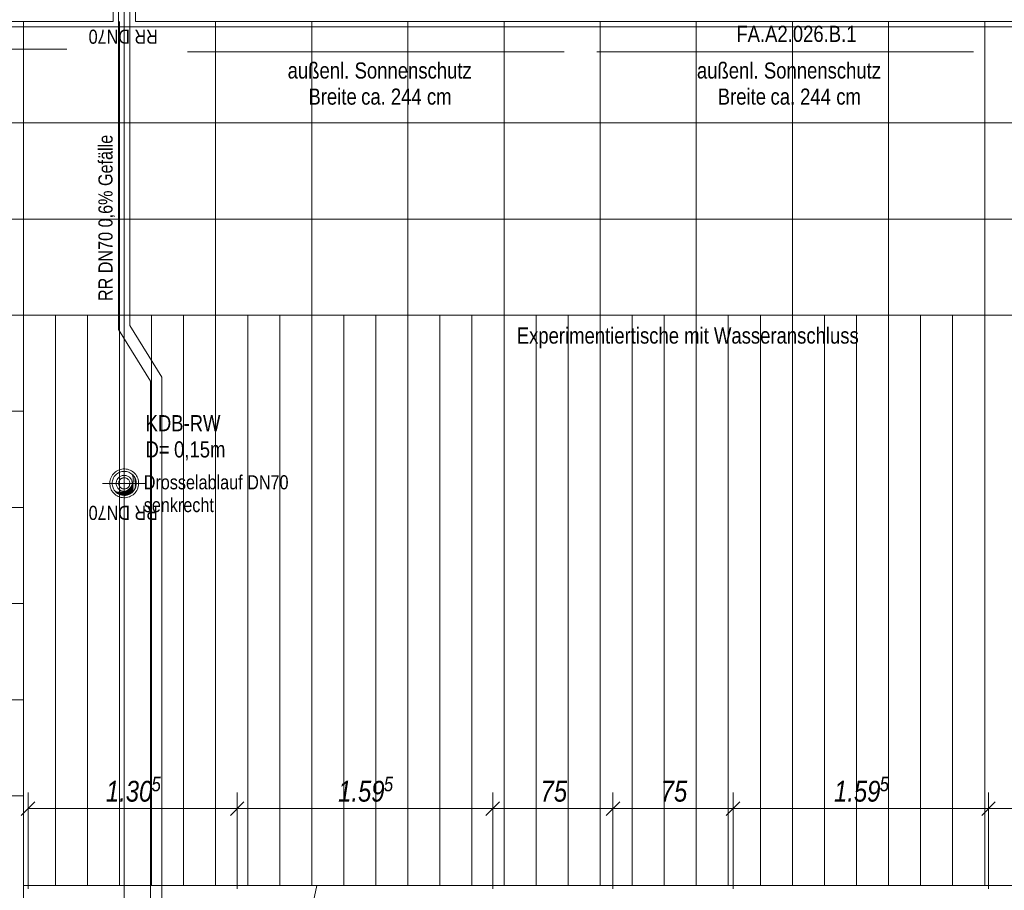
# Model space of a CAD drawing. Extents: x -620 to 300, y 62 to 1112.
# Tile 120 of 235: x -139 to -16, y 264 to 373. Entities that reach past the tile are written whole.
import ezdxf
from ezdxf.lldxf.tags import DXFTag

# ---------------------------------------------------------------- set-up
doc = ezdxf.new("R2010")
doc.units = 0
doc.layers.get('0').update_dxf_attribs({"lineweight": 13})
for name, color, linetype, lineweight, true_color in [('00_E_ST_Handlaufleuchte_Bem', 7, 'Continuous', 5, 0x7d7d00), ('30 -33 Aussenwände- 7 Fassade_ Elemente', 7, 'Continuous', 9, 0x00aacc), ('30 -35 Decken- 11 Bodendurchbruch', 7, 'Continuous', 15, 0x599559), ('30 -35 Decken- 2.2 Treppen Außen', 9, 'Continuous', 9, 0x808080), ('60- 61 allgemeine Ausstattung- 4 Terrassen', 9, 'Continuous', 9, 0x808080), ('70 -72 Beschriftung- 1 Beschriftung allgemein', 7, 'Continuous', 9, 0xff6633)]:
    doc.layers.add(name, color=color, linetype=linetype, lineweight=lineweight, true_color=true_color)
for name, color, linetype, lineweight in [('40 -41 Abwasser_Wasser_Gas- 1 Abwasser + sanitäre Anlagen', 7, 'Continuous', 9), ('40 -41 Abwasser_Wasser_Gas- 2 Wasser-1', 7, 'Continuous', 15), ('70 -71 Achsen- 1 Gebäudeachsen', 7, 'STRICHPUNKT2-A06CPVE5L0', 18)]:
    doc.layers.add(name, color=color, linetype=linetype, lineweight=lineweight)
doc.styles.get("Standard").update_dxf_attribs({"font": 'ARIALN.TTF'})
tags = doc.linetypes.add('grob-A06CPVE1L0', pattern=[14, 3, -8, 3]).pattern_tags.tags
tags[8:9] = [DXFTag(74, 4), DXFTag(75, 0), DXFTag(340, '0'), DXFTag(46, 0.0), DXFTag(50, 0.0), DXFTag(44, 0.0), DXFTag(45, 0.0)]
tags[6:7] = [DXFTag(74, 4), DXFTag(75, 0), DXFTag(340, '0'), DXFTag(46, 0.0), DXFTag(50, 0.0), DXFTag(44, 0.0), DXFTag(45, 0.0)]
tags[4:5] = [DXFTag(74, 4), DXFTag(75, 0), DXFTag(340, '0'), DXFTag(46, 0.0), DXFTag(50, 0.0), DXFTag(44, 0.0), DXFTag(45, 0.0)]
tags = doc.linetypes.add('STRICHPUNKT2-A06CPVE5L0', pattern=[12.7, 6.35, -3.175, 0, -3.175]).pattern_tags.tags
tags[10:11] = [DXFTag(74, 4), DXFTag(75, 0), DXFTag(340, '0'), DXFTag(46, 0.0), DXFTag(50, 0.0), DXFTag(44, 0.0), DXFTag(45, 0.0)]
tags[8:9] = [DXFTag(74, 4), DXFTag(75, 0), DXFTag(340, '0'), DXFTag(46, 0.0), DXFTag(50, 0.0), DXFTag(44, 0.0), DXFTag(45, 0.0)]
tags[6:7] = [DXFTag(74, 4), DXFTag(75, 0), DXFTag(340, '0'), DXFTag(46, 0.0), DXFTag(50, 0.0), DXFTag(44, 0.0), DXFTag(45, 0.0)]
tags[4:5] = [DXFTag(74, 4), DXFTag(75, 0), DXFTag(340, '0'), DXFTag(46, 0.0), DXFTag(50, 0.0), DXFTag(44, 0.0), DXFTag(45, 0.0)]

# ---------------------------------------------------------------- blocks, each defined once
blk = doc.blocks.new('Referenz-A06CPVE6L0')
at = {"layer": '30 -33 Aussenwände- 7 Fassade_ Elemente', "color": 0, "linetype": 'Continuous', "ltscale": 0.13}
for p, q in [((-126.98, 372.51), (-126.98, 377.35)), ((-124.18, 372.51), (-124.18, 377.35)), ((-289.18, 372.51), (-126.98, 372.51)), ((38.02, 372.51), (-124.18, 372.51))]:
    blk.add_line(p, q, dxfattribs=at)
at = {"layer": '30 -35 Decken- 11 Bodendurchbruch', "color": 0, "linetype": 'grob-A06CPVE1L0', "lineweight": 9, "ltscale": 0.13}
for p, q in [((-125.58, 317.55), (-125.58, 312.15)), ((-128.28, 314.85), (-122.88, 314.85))]:
    blk.add_line(p, q, dxfattribs=at)
at = {"layer": '30 -35 Decken- 11 Bodendurchbruch', "color": 0, "linetype": 'Continuous', "ltscale": 0.15}
for p, q in [((-126.74, 315.81), (-126.64, 315.91)), ((-126.64, 315.91), (-126.53, 316.01)), ((-126.53, 316.01), (-126.41, 316.1)), ((-126.41, 316.1), (-126.29, 316.18)), ((-126.29, 316.18), (-126.15, 316.24)), ((-126.15, 316.24), (-126.01, 316.29)), ((-126.01, 316.29), (-125.87, 316.32)), ((-125.87, 316.32), (-125.73, 316.35)), ((-125.73, 316.35), (-125.58, 316.35)), ((-125.58, 316.35), (-125.43, 316.35)), ((-125.43, 316.35), (-125.29, 316.32)), ((-125.29, 316.32), (-125.14, 316.29)), ((-125.14, 316.29), (-125, 316.24)), ((-125, 316.24), (-124.87, 316.18)), ((-124.87, 316.18), (-124.75, 316.1)), ((-124.75, 316.1), (-124.63, 316.01)), ((-124.63, 316.01), (-124.52, 315.91)), ((-124.52, 315.91), (-124.42, 315.81)), ((-127.08, 314.85), (-127.07, 315)), ((-127.07, 314.71), (-127.08, 314.85)), ((-127.07, 315), (-127.05, 315.15)), ((-127.05, 314.56), (-127.07, 314.71)), ((-127.05, 315.15), (-127.01, 315.29)), ((-127.01, 315.29), (-126.96, 315.43)), ((-126.96, 315.43), (-126.9, 315.56)), ((-126.9, 315.56), (-126.83, 315.69)), ((-126.83, 315.69), (-126.74, 315.81)), ((-124.42, 315.81), (-124.33, 315.69)), ((-124.33, 315.69), (-124.26, 315.56)), ((-124.26, 315.56), (-124.19, 315.43)), ((-124.19, 315.43), (-124.14, 315.29)), ((-124.14, 315.29), (-124.11, 315.15)), ((-124.11, 315.15), (-124.09, 315)), ((-124.09, 314.71), (-124.11, 314.56)), ((-124.09, 315), (-124.08, 314.85)), ((-124.08, 314.85), (-124.09, 314.71)), ((-127.01, 314.42), (-127.05, 314.56)), ((-126.96, 314.28), (-127.01, 314.42)), ((-126.9, 314.15), (-126.96, 314.28)), ((-126.83, 314.02), (-126.9, 314.15)), ((-126.74, 313.9), (-126.83, 314.02)), ((-126.64, 313.79), (-126.74, 313.9)), ((-126.53, 313.69), (-126.64, 313.79)), ((-126.41, 313.61), (-126.53, 313.69)), ((-126.29, 313.53), (-126.41, 313.61)), ((-126.15, 313.47), (-126.29, 313.53)), ((-126.01, 313.42), (-126.15, 313.47)), ((-125.87, 313.38), (-126.01, 313.42)), ((-125.14, 313.42), (-125.29, 313.38)), ((-125, 313.47), (-125.14, 313.42)), ((-124.87, 313.53), (-125, 313.47)), ((-124.75, 313.61), (-124.87, 313.53)), ((-124.63, 313.69), (-124.75, 313.61)), ((-124.52, 313.79), (-124.63, 313.69)), ((-124.42, 313.9), (-124.52, 313.79)), ((-124.33, 314.02), (-124.42, 313.9)), ((-124.26, 314.15), (-124.33, 314.02)), ((-124.19, 314.28), (-124.26, 314.15)), ((-124.14, 314.42), (-124.19, 314.28)), ((-124.11, 314.56), (-124.14, 314.42)), ((-125.73, 313.36), (-125.87, 313.38)), ((-125.58, 313.35), (-125.73, 313.36)), ((-125.43, 313.36), (-125.58, 313.35)), ((-125.29, 313.38), (-125.43, 313.36))]:
    blk.add_line(p, q, dxfattribs=at)
for centre, major_axis, end_param in [((-126.04, 315.32), (-0.68, -1.43), 2.460416), ((-125.58, 314.85), (-1.15, -0.97), 3.311211)]:
    blk.add_ellipse(centre, major_axis=major_axis, ratio=1, start_param=0, end_param=end_param, dxfattribs=at)
at = {"layer": '30 -35 Decken- 11 Bodendurchbruch', "color": 0, "lineweight": 0}
for points in [[(-124.52, 315.77), (-124.61, 316), (-124.52, 315.91)], [(-124.52, 315.77), (-124.52, 315.91), (-124.47, 315.54)], [(-124.47, 315.54), (-124.52, 315.91), (-124.47, 315.86)], [(-124.6, 313.71), (-124.64, 314.59), (-124.6, 314.66)], [(-124.54, 313.78), (-124.6, 314.66), (-124.54, 314.81)], [(-124.6, 313.71), (-124.6, 314.66), (-124.54, 313.78)], [(-124.48, 313.84), (-124.54, 314.81), (-124.48, 315.05)], [(-124.54, 313.78), (-124.54, 314.81), (-124.48, 313.84)], [(-124.46, 313.86), (-124.48, 315.05), (-124.46, 315.29)], [(-124.48, 313.84), (-124.48, 315.05), (-124.46, 313.86)], [(-124.47, 315.54), (-124.47, 315.86), (-124.46, 315.29)], [(-124.46, 315.29), (-124.47, 315.86), (-124.46, 315.85)], [(-124.46, 313.86), (-124.46, 315.85), (-124.44, 313.87)], [(-124.44, 313.87), (-124.46, 315.85), (-124.44, 315.83)], [(-124.44, 313.87), (-124.44, 315.83), (-124.44, 313.88)], [(-124.44, 313.88), (-124.44, 315.83), (-124.44, 315.83)], [(-124.44, 313.88), (-124.44, 315.83), (-124.3, 314.06)], [(-124.3, 314.06), (-124.44, 315.83), (-124.3, 315.64)], [(-124.3, 314.06), (-124.3, 315.64), (-124.3, 314.07)], [(-124.3, 314.07), (-124.3, 315.64), (-124.3, 315.63)], [(-124.3, 314.07), (-124.3, 315.63), (-124.2, 314.27)], [(-124.2, 314.27), (-124.3, 315.63), (-124.2, 315.43)], [(-124.2, 314.27), (-124.2, 315.43), (-124.19, 314.28)], [(-124.19, 314.28), (-124.2, 315.43), (-124.19, 315.42)], [(-124.19, 314.28), (-124.19, 315.42), (-124.12, 314.5)], [(-124.12, 314.5), (-124.19, 315.42), (-124.12, 315.21)], [(-124.12, 314.5), (-124.12, 315.21), (-124.12, 314.51)], [(-124.12, 314.51), (-124.12, 315.21), (-124.12, 315.2)], [(-124.12, 314.51), (-124.12, 315.2), (-124.08, 314.74)], [(-124.08, 314.74), (-124.12, 315.2), (-124.08, 314.98)], [(-124.08, 314.74), (-124.08, 314.98), (-124.08, 314.74)], [(-126.56, 313.72), (-126.73, 313.89), (-126.56, 313.82)], [(-126.56, 313.72), (-126.56, 313.82), (-126.5, 313.67)], [(-126.5, 313.67), (-126.56, 313.82), (-126.5, 313.8)], [(-126.5, 313.67), (-126.5, 313.8), (-126.37, 313.58)], [(-126.37, 313.58), (-126.5, 313.8), (-126.37, 313.77)], [(-126.37, 313.58), (-126.37, 313.77), (-126.26, 313.52)], [(-126.26, 313.52), (-126.37, 313.77), (-126.26, 313.75)], [(-126.26, 313.52), (-126.26, 313.75), (-126.16, 313.47)], [(-126.16, 313.47), (-126.26, 313.75), (-126.16, 313.74)], [(-126.16, 313.47), (-126.16, 313.74), (-126.02, 313.42)], [(-126.02, 313.42), (-126.16, 313.74), (-126.02, 313.73)], [(-125.93, 313.4), (-126.02, 313.73), (-125.93, 313.74)], [(-126.02, 313.42), (-126.02, 313.73), (-125.93, 313.4)], [(-125.77, 313.37), (-125.93, 313.74), (-125.77, 313.76)], [(-125.93, 313.4), (-125.93, 313.74), (-125.77, 313.37)], [(-125.7, 313.36), (-125.77, 313.76), (-125.7, 313.77)], [(-125.77, 313.37), (-125.77, 313.76), (-125.7, 313.36)], [(-125.54, 313.36), (-125.7, 313.77), (-125.54, 313.82)], [(-125.7, 313.36), (-125.7, 313.77), (-125.54, 313.36)], [(-125.46, 313.36), (-125.54, 313.82), (-125.46, 313.85)], [(-125.54, 313.36), (-125.54, 313.82), (-125.46, 313.36)], [(-125.31, 313.38), (-125.46, 313.85), (-125.31, 313.91)], [(-125.46, 313.36), (-125.46, 313.85), (-125.31, 313.38)], [(-125.23, 313.39), (-125.31, 313.91), (-125.23, 313.96)], [(-125.31, 313.38), (-125.31, 313.91), (-125.23, 313.39)], [(-125.11, 313.43), (-125.23, 313.96), (-125.11, 314.04)], [(-125.23, 313.39), (-125.23, 313.96), (-125.11, 313.43)], [(-125.01, 313.47), (-125.11, 314.04), (-125.01, 314.12)], [(-125.11, 313.43), (-125.11, 314.04), (-125.01, 313.47)], [(-124.92, 313.51), (-125.01, 314.12), (-124.92, 314.2)], [(-125.01, 313.47), (-125.01, 314.12), (-124.92, 313.51)], [(-124.8, 313.57), (-124.92, 314.2), (-124.8, 314.34)], [(-124.92, 313.51), (-124.92, 314.2), (-124.8, 313.57)], [(-124.76, 313.6), (-124.8, 314.34), (-124.76, 314.38)], [(-124.8, 313.57), (-124.8, 314.34), (-124.76, 313.6)], [(-124.64, 313.69), (-124.76, 314.38), (-124.64, 314.59)], [(-124.76, 313.6), (-124.76, 314.38), (-124.64, 313.69)], [(-124.64, 313.69), (-124.64, 314.59), (-124.6, 313.71)]]:
    blk.add_solid(points, dxfattribs=at)
at = {"layer": '30 -35 Decken- 2.2 Treppen Außen', "color": 0, "linetype": 'Continuous', "ltscale": 0.13}
for p, q in [((-101.54, 264.65), (-138.16, 264.65)), ((-138.16, 264.65), (-138.16, 262.45)), ((25.24, 264.65), (-138.16, 264.65)), ((-138.16, 264.65), (-138.16, 262.45)), ((-110.98, 220.25), (-101.54, 264.65)), ((-101.54, 264.65), (25.24, 264.65))]:
    blk.add_line(p, q, dxfattribs=at)
at = {"layer": '30 -35 Decken- 2.2 Treppen Außen', "color": 0, "linetype": 'grob-A06CPVE1L0', "ltscale": 0.13}
for p in [(-110.98, 220.25), (25.24, 264.65)]:
    blk.add_line(p, (-101.54, 264.65), dxfattribs=at)
at = {"layer": '40 -41 Abwasser_Wasser_Gas- 1 Abwasser + sanitäre Anlagen', "color": 0, "linetype": 'grob-A06CPVE1L0', "ltscale": 0.13}
for p, q in [((-126.28, 334.05), (-126.28, 374.29)), ((-124.88, 374.29), (-124.88, 334.54)), ((-124.88, 334.54), (-120.88, 328.12)), ((-122.28, 327.63), (-126.28, 334.05)), ((-122.28, 213.85), (-122.28, 327.63)), ((-120.88, 328.12), (-120.88, 213.85)), ((-125.58, 319.94), (-125.58, 314.85))]:
    blk.add_line(p, q, dxfattribs=at)
at = {"layer": '40 -41 Abwasser_Wasser_Gas- 1 Abwasser + sanitäre Anlagen', "color": 0, "linetype": 'Continuous', "lineweight": 5, "ltscale": 0.13}
for p, q in [((-125.58, 314.85), (-125.59, 314.91)), ((-125.59, 314.91), (-125.56, 314.91)), ((-125.56, 314.91), (-125.58, 314.85))]:
    blk.add_line(p, q, dxfattribs=at)
at = {"layer": '40 -41 Abwasser_Wasser_Gas- 1 Abwasser + sanitäre Anlagen', "color": 0, "lineweight": 0}
for points in [[(-125.58, 314.85), (-125.59, 314.91), (-125.58, 314.91)], [(-125.58, 314.85), (-125.58, 314.91), (-125.56, 314.91)]]:
    blk.add_solid(points, dxfattribs=at)
at = {"layer": '40 -41 Abwasser_Wasser_Gas- 2 Wasser-1', "color": 0, "linetype": 'Continuous', "ltscale": 0.15}
for p, q in [((-125.58, 314.85), (-125.58, 318.69)), ((-127.14, 315.75), (-127.04, 315.9)), ((-127.04, 315.9), (-126.93, 316.04)), ((-126.93, 316.04), (-126.81, 316.17)), ((-126.81, 316.17), (-126.67, 316.28)), ((-126.67, 316.28), (-126.53, 316.38)), ((-126.53, 316.38), (-126.37, 316.47)), ((-126.37, 316.47), (-126.21, 316.54)), ((-126.21, 316.54), (-126.04, 316.59)), ((-126.04, 316.59), (-125.87, 316.63)), ((-125.87, 316.63), (-125.7, 316.65)), ((-125.7, 316.65), (-125.52, 316.65)), ((-125.52, 316.65), (-125.34, 316.64)), ((-125.34, 316.64), (-125.17, 316.61)), ((-125.17, 316.61), (-125, 316.56)), ((-125, 316.56), (-124.84, 316.49)), ((-124.84, 316.49), (-124.68, 316.41)), ((-124.68, 316.41), (-124.53, 316.32)), ((-124.53, 316.32), (-124.39, 316.21)), ((-124.39, 316.21), (-124.26, 316.08)), ((-124.26, 316.08), (-124.15, 315.95)), ((-124.15, 315.95), (-124.05, 315.8)), ((-127.38, 314.91), (-127.36, 315.09)), ((-127.37, 314.74), (-127.38, 314.91)), ((-127.35, 314.56), (-127.37, 314.74)), ((-127.36, 315.09), (-127.33, 315.26)), ((-127.33, 315.26), (-127.28, 315.43)), ((-127.28, 315.43), (-127.22, 315.6)), ((-127.22, 315.6), (-127.14, 315.75)), ((-126.58, 314.89), (-126.57, 314.98)), ((-126.58, 314.79), (-126.58, 314.89)), ((-126.57, 314.69), (-126.58, 314.79)), ((-126.57, 314.98), (-126.55, 315.08)), ((-126.54, 314.59), (-126.57, 314.69)), ((-126.55, 315.08), (-126.53, 315.17)), ((-126.53, 315.17), (-126.49, 315.27)), ((-126.49, 315.27), (-126.44, 315.35)), ((-126.44, 315.35), (-126.39, 315.44)), ((-126.39, 315.44), (-126.33, 315.51)), ((-126.33, 315.51), (-126.26, 315.58)), ((-126.28, 314.88), (-126.27, 314.94)), ((-126.28, 314.81), (-126.28, 314.88)), ((-126.27, 314.74), (-126.28, 314.81)), ((-126.27, 314.94), (-126.26, 315.01)), ((-126.25, 314.67), (-126.27, 314.74)), ((-126.26, 315.58), (-126.19, 315.65)), ((-126.26, 315.01), (-126.24, 315.08)), ((-126.23, 314.61), (-126.25, 314.67)), ((-126.24, 315.08), (-126.22, 315.14)), ((-126.22, 315.14), (-126.18, 315.2)), ((-126.19, 315.65), (-126.11, 315.7)), ((-126.18, 315.2), (-126.15, 315.26)), ((-126.15, 315.26), (-126.1, 315.31)), ((-126.11, 315.7), (-126.02, 315.75)), ((-126.1, 315.31), (-126.06, 315.36)), ((-126.06, 315.36), (-126, 315.41)), ((-126.02, 315.75), (-125.93, 315.79)), ((-126, 315.41), (-125.95, 315.45)), ((-125.95, 315.45), (-125.89, 315.48)), ((-125.93, 315.79), (-125.84, 315.82)), ((-125.89, 315.48), (-125.83, 315.51)), ((-125.84, 315.82), (-125.74, 315.84)), ((-125.83, 315.51), (-125.76, 315.53)), ((-125.76, 315.53), (-125.69, 315.54)), ((-125.74, 315.84), (-125.64, 315.85)), ((-125.69, 315.54), (-125.62, 315.55)), ((-125.64, 315.85), (-125.55, 315.85)), ((-125.62, 315.55), (-125.56, 315.55)), ((-125.56, 315.55), (-125.49, 315.55)), ((-125.55, 315.85), (-125.45, 315.84)), ((-125.49, 315.55), (-125.42, 315.54)), ((-125.45, 315.84), (-125.35, 315.83)), ((-125.42, 315.54), (-125.35, 315.52)), ((-125.35, 315.83), (-125.26, 315.8)), ((-125.35, 315.52), (-125.29, 315.49)), ((-125.29, 315.49), (-125.23, 315.46)), ((-125.26, 315.8), (-125.17, 315.76)), ((-125.23, 315.46), (-125.17, 315.42)), ((-125.17, 315.76), (-125.08, 315.72)), ((-125.17, 315.42), (-125.12, 315.38)), ((-125.12, 315.38), (-125.07, 315.33)), ((-125.08, 315.72), (-125, 315.67)), ((-125.07, 315.33), (-125.02, 315.28)), ((-125.02, 315.28), (-124.98, 315.22)), ((-125, 315.67), (-124.92, 315.61)), ((-124.98, 315.22), (-124.95, 315.16)), ((-124.95, 315.16), (-124.92, 315.1)), ((-124.92, 315.61), (-124.85, 315.54)), ((-124.92, 315.1), (-124.9, 315.03)), ((-124.9, 314.69), (-124.92, 314.63)), ((-124.9, 315.03), (-124.89, 314.97)), ((-124.88, 314.76), (-124.9, 314.69)), ((-124.89, 314.97), (-124.88, 314.9)), ((-124.88, 314.9), (-124.88, 314.83)), ((-124.88, 314.83), (-124.88, 314.76)), ((-124.85, 315.54), (-124.79, 315.46)), ((-124.79, 315.46), (-124.73, 315.38)), ((-124.73, 315.38), (-124.68, 315.3)), ((-124.68, 315.3), (-124.64, 315.21)), ((-124.64, 315.21), (-124.61, 315.11)), ((-124.61, 315.11), (-124.59, 315.02)), ((-124.59, 314.72), (-124.6, 314.63)), ((-124.59, 315.02), (-124.58, 314.92)), ((-124.58, 314.82), (-124.59, 314.72)), ((-124.58, 314.92), (-124.58, 314.82)), ((-124.05, 315.8), (-123.96, 315.65)), ((-123.96, 315.65), (-123.89, 315.49)), ((-123.89, 315.49), (-123.84, 315.32)), ((-123.84, 315.32), (-123.8, 315.15)), ((-123.8, 315.15), (-123.78, 314.97)), ((-123.78, 314.79), (-123.79, 314.62)), ((-123.78, 314.97), (-123.78, 314.79)), ((-127.32, 314.39), (-127.35, 314.56)), ((-127.26, 314.22), (-127.32, 314.39)), ((-127.19, 314.06), (-127.26, 314.22)), ((-127.11, 313.9), (-127.19, 314.06)), ((-127.01, 313.76), (-127.11, 313.9)), ((-126.89, 313.62), (-127.01, 313.76)), ((-126.77, 313.5), (-126.89, 313.62)), ((-126.63, 313.39), (-126.77, 313.5)), ((-126.51, 314.5), (-126.54, 314.59)), ((-126.48, 314.41), (-126.51, 314.5)), ((-126.43, 314.33), (-126.48, 314.41)), ((-126.37, 314.24), (-126.43, 314.33)), ((-126.31, 314.17), (-126.37, 314.24)), ((-126.24, 314.1), (-126.31, 314.17)), ((-126.16, 314.04), (-126.24, 314.1)), ((-126.21, 314.54), (-126.23, 314.61)), ((-126.17, 314.48), (-126.21, 314.54)), ((-126.13, 314.43), (-126.17, 314.48)), ((-126.08, 313.99), (-126.16, 314.04)), ((-126.09, 314.37), (-126.13, 314.43)), ((-126.04, 314.33), (-126.09, 314.37)), ((-125.99, 313.94), (-126.08, 313.99)), ((-125.99, 314.28), (-126.04, 314.33)), ((-125.93, 314.25), (-125.99, 314.28)), ((-125.9, 313.91), (-125.99, 313.94)), ((-125.87, 314.22), (-125.93, 314.25)), ((-125.81, 313.88), (-125.9, 313.91)), ((-125.8, 314.19), (-125.87, 314.22)), ((-125.71, 313.86), (-125.81, 313.88)), ((-125.74, 314.17), (-125.8, 314.19)), ((-125.67, 314.16), (-125.74, 314.17)), ((-125.61, 313.85), (-125.71, 313.86)), ((-125.6, 314.15), (-125.67, 314.16)), ((-125.51, 313.86), (-125.61, 313.85)), ((-125.53, 314.15), (-125.6, 314.15)), ((-125.46, 314.16), (-125.53, 314.15)), ((-125.42, 313.87), (-125.51, 313.86)), ((-125.4, 314.18), (-125.46, 314.16)), ((-125.32, 313.89), (-125.42, 313.87)), ((-125.33, 314.2), (-125.4, 314.18)), ((-125.27, 314.23), (-125.33, 314.2)), ((-125.23, 313.92), (-125.32, 313.89)), ((-125.21, 314.26), (-125.27, 314.23)), ((-125.14, 313.96), (-125.23, 313.92)), ((-125.15, 314.3), (-125.21, 314.26)), ((-125.1, 314.34), (-125.15, 314.3)), ((-125.05, 314), (-125.14, 313.96)), ((-125.05, 314.39), (-125.1, 314.34)), ((-125.01, 314.45), (-125.05, 314.39)), ((-124.97, 314.06), (-125.05, 314)), ((-124.97, 314.5), (-125.01, 314.45)), ((-124.94, 314.56), (-124.97, 314.5)), ((-124.89, 314.12), (-124.97, 314.06)), ((-124.92, 314.63), (-124.94, 314.56)), ((-124.83, 314.19), (-124.89, 314.12)), ((-124.77, 314.27), (-124.83, 314.19)), ((-124.71, 314.35), (-124.77, 314.27)), ((-124.67, 314.44), (-124.71, 314.35)), ((-124.63, 314.53), (-124.67, 314.44)), ((-124.6, 314.63), (-124.63, 314.53)), ((-124.48, 313.43), (-124.63, 313.32)), ((-124.35, 313.54), (-124.48, 313.43)), ((-124.23, 313.67), (-124.35, 313.54)), ((-124.12, 313.8), (-124.23, 313.67)), ((-124.02, 313.95), (-124.12, 313.8)), ((-123.94, 314.11), (-124.02, 313.95)), ((-123.87, 314.27), (-123.94, 314.11)), ((-123.83, 314.44), (-123.87, 314.27)), ((-123.79, 314.62), (-123.83, 314.44)), ((-126.48, 313.29), (-126.63, 313.39)), ((-126.32, 313.21), (-126.48, 313.29)), ((-126.16, 313.15), (-126.32, 313.21)), ((-125.99, 313.1), (-126.16, 313.15)), ((-125.81, 313.07), (-125.99, 313.1)), ((-125.64, 313.05), (-125.81, 313.07)), ((-125.46, 313.06), (-125.64, 313.05)), ((-125.29, 313.08), (-125.46, 313.06)), ((-125.11, 313.11), (-125.29, 313.08)), ((-124.94, 313.17), (-125.11, 313.11)), ((-124.78, 313.24), (-124.94, 313.17)), ((-124.63, 313.32), (-124.78, 313.24))]:
    blk.add_line(p, q, dxfattribs=at)
at = {"layer": '60- 61 allgemeine Ausstattung- 4 Terrassen', "color": 0}
for p, q in [((-138.17, 372.51), (-138.17, 214.05)), ((-126.17, 372.51), (-126.17, 335.85)), ((-114.17, 372.51), (-114.17, 335.85)), ((-102.17, 372.51), (-102.17, 335.85)), ((-90.17, 372.51), (-90.17, 335.85)), ((-78.17, 372.51), (-78.17, 335.85)), ((-66.17, 372.51), (-66.17, 335.85)), ((-54.17, 372.51), (-54.17, 335.85)), ((-42.17, 372.51), (-42.17, 335.85)), ((-30.17, 372.51), (-30.17, 335.85)), ((-18.17, 372.51), (-18.17, 335.85)), ((27.48, 371.85), (-286.14, 371.85)), ((27.48, 359.85), (-286.14, 359.85)), ((27.48, 347.85), (-286.14, 347.85)), ((-138.16, 335.85), (-286.14, 335.85)), ((-138.17, 335.85), (27.48, 335.85)), ((-138.17, 264.65), (-138.17, 335.85)), ((-134.17, 264.65), (-134.17, 335.85)), ((-130.17, 264.65), (-130.17, 335.85)), ((-126.17, 264.65), (-126.17, 335.85)), ((-122.17, 264.65), (-122.17, 335.85)), ((-118.17, 264.65), (-118.17, 335.85)), ((-114.17, 264.65), (-114.17, 335.85)), ((-110.17, 264.65), (-110.17, 335.85)), ((-106.17, 264.65), (-106.17, 335.85)), ((-102.17, 264.65), (-102.17, 335.85)), ((-98.17, 264.65), (-98.17, 335.85)), ((-94.17, 264.65), (-94.17, 335.85)), ((-90.17, 264.65), (-90.17, 335.85)), ((-86.17, 264.65), (-86.17, 335.85)), ((-82.17, 264.65), (-82.17, 335.85)), ((-78.17, 264.65), (-78.17, 335.85)), ((-74.17, 264.65), (-74.17, 335.85)), ((-70.17, 264.65), (-70.17, 335.85)), ((-66.17, 264.65), (-66.17, 335.85)), ((-62.17, 264.65), (-62.17, 335.85)), ((-58.17, 264.65), (-58.17, 335.85)), ((-54.17, 264.65), (-54.17, 335.85)), ((-50.17, 264.65), (-50.17, 335.85)), ((-46.17, 264.65), (-46.17, 335.85)), ((-42.17, 264.65), (-42.17, 335.85)), ((-38.17, 264.65), (-38.17, 335.85)), ((-34.17, 264.65), (-34.17, 335.85)), ((-30.17, 264.65), (-30.17, 335.85)), ((-26.17, 264.65), (-26.17, 335.85)), ((-22.17, 264.65), (-22.17, 335.85)), ((-18.17, 264.65), (-18.17, 335.85)), ((-138.16, 323.85), (-286.14, 323.85)), ((-138.16, 311.85), (-286.14, 311.85)), ((-138.16, 299.85), (-286.14, 299.85)), ((-138.16, 287.85), (-286.14, 287.85)), ((-138.16, 275.85), (-286.14, 275.85)), ((27.48, 264.65), (-138.17, 264.65))]:
    blk.add_line(p, q, dxfattribs=at)
at = {"layer": '70 -71 Achsen- 1 Gebäudeachsen', "color": 0, "linetype": 'STRICHPUNKT2-A06CPVE5L0', "ltscale": 0.18}
blk.add_line((-125.58, 1084.39), (-125.58, 84.95), dxfattribs=at)
at = {"layer": '70 -72 Beschriftung- 1 Beschriftung allgemein', "color": 0, "linetype": 'Continuous', "ltscale": 0.13}
for p, q in [((-179.74, 369.04), (-132.74, 369.04)), ((-117.67, 368.7), (-70.67, 368.7)), ((-66.58, 368.7), (-19.58, 368.7))]:
    blk.add_line(p, q, dxfattribs=at)
at = {"layer": '30 -35 Decken- 11 Bodendurchbruch', "color": 0, "linetype": 'Continuous', "ltscale": 0.15, "char_height": 2.0138, "attachment_point": 1}
for s, insert in [('{\\fArial Narrow;KDB-RW}', (-122.92, 323.37)), ('{\\fArial Narrow;D=}', (-122.92, 320.1)), ('{\\fArial Narrow;0,15m}', (-119.36, 320.1))]:
    blk.add_mtext(s, dxfattribs=dict(at, insert=insert))
at = {"layer": '60- 61 allgemeine Ausstattung- 4 Terrassen', "color": 0, "linetype": 'Continuous', "ltscale": 0.13, "insert": (-76.58, 334.31), "char_height": 2.0138, "attachment_point": 1}
blk.add_mtext('{\\fArial Narrow;Experimentiertische mit Wasseranschluss}', dxfattribs=at)
at = {"layer": '70 -72 Beschriftung- 1 Beschriftung allgemein', "color": 0, "linetype": 'Continuous', "ltscale": 0.13, "char_height": 1.7621, "attachment_point": 1}
for s, insert, rotation in [('{\\fArial Narrow;RR DN70}', (-121.39, 369.73), 180), ('{\\fArial Narrow;RR DN70}', (-121.39, 369.73), 180), ('{\\fArial Narrow;RR DN70 0,6% Gefälle}', (-128.8, 337.61), 90), ('{\\fArial Narrow;RR DN70}', (-121.39, 310.29), 180)]:
    blk.add_mtext(s, dxfattribs=dict(at, insert=insert, rotation=rotation))
at = {"layer": '70 -72 Beschriftung- 1 Beschriftung allgemein', "color": 0, "linetype": 'Continuous', "ltscale": 0.13, "attachment_point": 1}
for s, insert, char_height in [('{\\fArial Narrow;FA.A2.026.B.1}', (-49.17, 371.97), 2.0138), ('{\\fArial Narrow;außenl.}', (-105.18, 367.4), 2.0138), ('{\\fArial Narrow;Sonnenschutz}', (-96.82, 367.4), 2.0138), ('{\\fArial Narrow;außenl.}', (-54.09, 367.4), 2.0138), ('{\\fArial Narrow;Sonnenschutz}', (-45.73, 367.4), 2.0138), ('{\\fArial Narrow;Breite}', (-102.58, 364.14), 2.0138), ('{\\fArial Narrow;244}', (-92.3, 364.14), 2.0138), ('{\\fArial Narrow;Breite}', (-51.49, 364.14), 2.0138), ('{\\fArial Narrow;244}', (-41.21, 364.14), 2.0138), ('{\\fArial Narrow;ca.}', (-96, 364.14), 2.0138), ('{\\fArial Narrow;cm}', (-87.79, 364.14), 2.0138), ('{\\fArial Narrow;ca.}', (-44.9, 364.14), 2.0138), ('{\\fArial Narrow;cm}', (-36.69, 364.14), 2.0138), ('{\\fArial Narrow;Drosselablauf}', (-123.14, 315.87), 1.7621), ('{\\fArial Narrow;DN70}', (-110.23, 315.87), 1.7621), ('{\\fArial Narrow;senkrecht}', (-123.14, 313.03), 1.7621)]:
    blk.add_mtext(s, dxfattribs=dict(at, insert=insert, char_height=char_height))
blk = doc.blocks.new('Maß-A06CPVF6L0')
at = {"color": 0, "linetype": 'ByBlock', "lineweight": -2, "ltscale": 0.13}
for p, q in [((-49.58, 276.25), (-49.58, 264.25)), ((-17.69, 276.25), (-17.69, 264.25)), ((-48.73, 275.1), (-50.43, 273.4)), ((-49.58, 274.25), (-17.69, 274.25)), ((-16.84, 275.1), (-18.54, 273.4))]:
    blk.add_line(p, q, dxfattribs=at)
at = {"color": 0, "linetype": 'ByBlock', "lineweight": -2, "ltscale": 0.13, "attachment_point": 1}
for s, insert, char_height in [('{\\fArial Narrow|b0|i1;5}', (-31.27, 278.24), 1.82), ('{\\fArial Narrow|b0|i1;1.59}', (-36.98, 277.72), 2.6)]:
    blk.add_mtext(s, dxfattribs=dict(at, insert=insert, char_height=char_height))
blk = doc.blocks.new('Maß-A06CPVFSL0')
at = {"color": 0, "linetype": 'ByBlock', "lineweight": -2, "ltscale": 0.13}
for p, q in [((-64.58, 276.25), (-64.58, 264.25)), ((-49.58, 276.25), (-49.58, 264.25)), ((-63.73, 275.1), (-65.43, 273.4)), ((-64.58, 274.25), (-49.58, 274.25)), ((-48.73, 275.1), (-50.43, 273.4))]:
    blk.add_line(p, q, dxfattribs=at)
at = {"color": 0, "linetype": 'ByBlock', "lineweight": -2, "ltscale": 0.13, "insert": (-58.61, 277.72), "char_height": 2.6, "attachment_point": 1}
blk.add_mtext('{\\fArial Narrow|b0|i1;75}', dxfattribs=at)
blk = doc.blocks.new('Maß-A06CPVGGL0')
at = {"color": 0, "linetype": 'ByBlock', "lineweight": -2, "ltscale": 0.13}
for p, q in [((-137.58, 276.25), (-137.58, 264.25)), ((-111.48, 276.25), (-111.48, 264.25)), ((-136.73, 275.1), (-138.43, 273.4)), ((-137.58, 274.25), (-111.48, 274.25)), ((-110.63, 275.1), (-112.33, 273.4))]:
    blk.add_line(p, q, dxfattribs=at)
at = {"color": 0, "linetype": 'ByBlock', "lineweight": -2, "ltscale": 0.13, "attachment_point": 1}
for s, insert, char_height in [('{\\fArial Narrow|b0|i1;5}', (-122.17, 278.24), 1.82), ('{\\fArial Narrow|b0|i1;1.30}', (-127.87, 277.72), 2.6)]:
    blk.add_mtext(s, dxfattribs=dict(at, insert=insert, char_height=char_height))
blk = doc.blocks.new('Maß-A06CPVGUL0')
at = {"color": 0, "linetype": 'ByBlock', "lineweight": -2, "ltscale": 0.13}
for p, q in [((-17.69, 276.25), (-17.69, 264.25)), ((25.82, 276.25), (25.82, 264.25)), ((-16.84, 275.1), (-18.54, 273.4)), ((-17.69, 274.25), (25.82, 274.25)), ((26.67, 275.1), (24.97, 273.4))]:
    blk.add_line(p, q, dxfattribs=at)
at = {"color": 0, "linetype": 'ByBlock', "lineweight": -2, "ltscale": 0.13, "attachment_point": 1}
for s, insert, char_height in [('{\\fArial Narrow|b0|i1;5}', (6.54, 278.24), 1.82), ('{\\fArial Narrow|b0|i1;2.17}', (0.6, 277.72), 2.6)]:
    blk.add_mtext(s, dxfattribs=dict(at, insert=insert, char_height=char_height))
blk = doc.blocks.new('Maß-A06CPVHIL0')
at = {"color": 0, "linetype": 'ByBlock', "lineweight": -2, "ltscale": 0.13}
for p, q in [((-79.58, 276.25), (-79.58, 264.25)), ((-64.58, 276.25), (-64.58, 264.25)), ((-78.73, 275.1), (-80.43, 273.4)), ((-79.58, 274.25), (-64.58, 274.25)), ((-63.73, 275.1), (-65.43, 273.4))]:
    blk.add_line(p, q, dxfattribs=at)
at = {"color": 0, "linetype": 'ByBlock', "lineweight": -2, "ltscale": 0.13, "insert": (-73.61, 277.72), "char_height": 2.6, "attachment_point": 1}
blk.add_mtext('{\\fArial Narrow|b0|i1;75}', dxfattribs=at)
blk = doc.blocks.new('Maß-A06CPVI6L0')
at = {"color": 0, "linetype": 'ByBlock', "lineweight": -2, "ltscale": 0.13}
for p, q in [((-111.48, 276.25), (-111.48, 264.25)), ((-79.58, 276.25), (-79.58, 264.25)), ((-110.63, 275.1), (-112.33, 273.4)), ((-111.48, 274.25), (-79.58, 274.25)), ((-78.73, 275.1), (-80.43, 273.4))]:
    blk.add_line(p, q, dxfattribs=at)
at = {"color": 0, "linetype": 'ByBlock', "lineweight": -2, "ltscale": 0.13, "attachment_point": 1}
for s, insert, char_height in [('{\\fArial Narrow|b0|i1;5}', (-93.17, 278.24), 1.82), ('{\\fArial Narrow|b0|i1;1.59}', (-98.88, 277.72), 2.6)]:
    blk.add_mtext(s, dxfattribs=dict(at, insert=insert, char_height=char_height))

msp = doc.modelspace()

# ---------------------------------------------------------------- block references
at = {"color": 8, "lineweight": 13, "ltscale": 0.13, "true_color": 0x808080}
msp.add_blockref('Referenz-A06CPVE6L0', (0, 0), dxfattribs=at)
at = {"layer": '00_E_ST_Handlaufleuchte_Bem', "ltscale": 0.13}
for name in ['Maß-A06CPVGGL0', 'Maß-A06CPVI6L0', 'Maß-A06CPVF6L0', 'Maß-A06CPVGUL0', 'Maß-A06CPVHIL0', 'Maß-A06CPVFSL0']:
    msp.add_blockref(name, (0, 0), dxfattribs=at)

doc.saveas('drawing.dxf')
